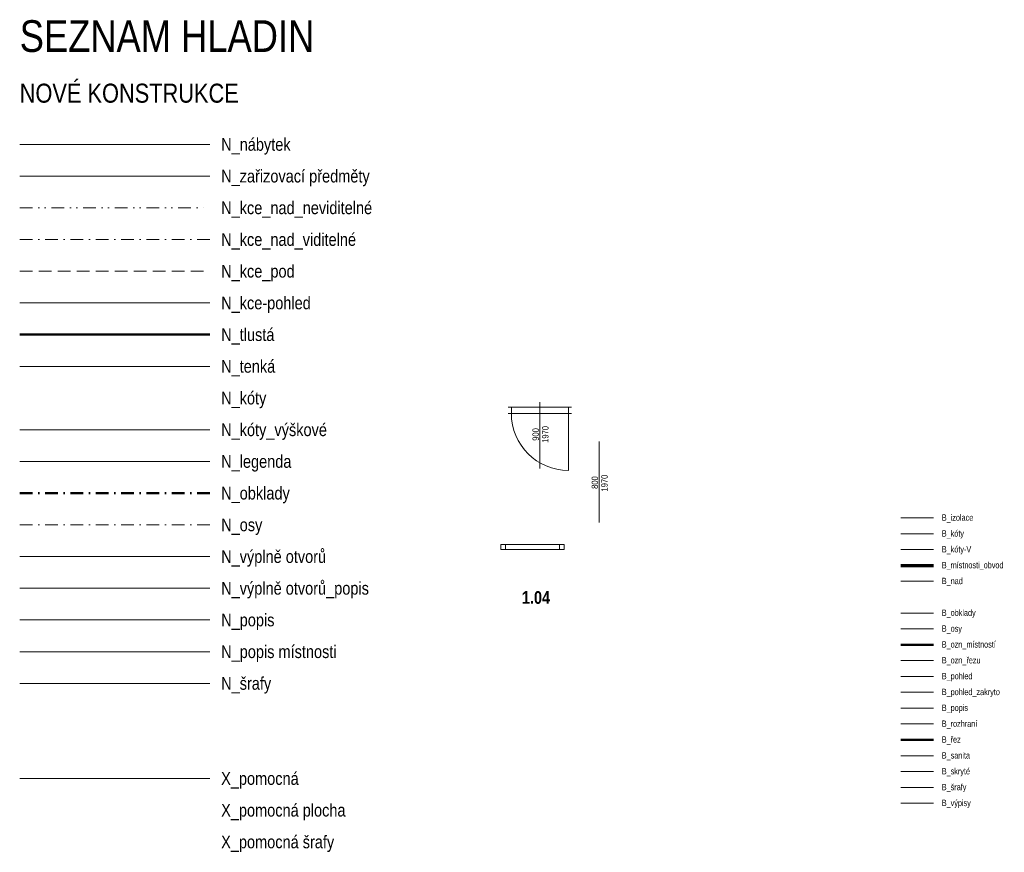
# Model space of a CAD drawing. Header units: millimetres. Extents: x 25686 to 158540, y -33439 to 84825.
# Tile 16 of 23: x 26913 to 42441, y -14795 to -1664. Entities that reach past the tile are written whole.
import ezdxf
from ezdxf.enums import TextEntityAlignment as Align

# ---------------------------------------------------------------- set-up
doc = ezdxf.new("R2010")
doc.units = ezdxf.units.MM
doc.header["$LTSCALE"] = 400
for name, pattern in [('DASHDOT', [1, 0.5, -0.25, 0, -0.25]), ('DASHED', [0.75, 0.5, -0.25]), ('DIVIDE', [1.25, 0.5, -0.25, 0, -0.25, 0, -0.25]), ('DĚLÍCÍ', [31.75, 12.7, -6.35, 0, -6.35, 0, -6.35]), ('ČERCHOVANÁ', [25.4, 12.7, -6.35, 0, -6.35])]:
    doc.linetypes.add(name, pattern=pattern)
for name, color, linetype, lineweight in [('B_izolace', 7, 'Continuous', 18), ('B_kóty', 7, 'Continuous', 18), ('B_kóty-V', 7, 'Continuous', 18), ('B_nad', 7, 'DĚLÍCÍ', 18), ('B_obklady', 7, 'Continuous', 18), ('B_osy', 7, 'ČERCHOVANÁ', 18), ('B_ozn_místností', 7, 'Continuous', 50), ('B_ozn_řezu', 7, 'Continuous', 18), ('B_pohled', 7, 'Continuous', 18), ('B_pohled_zakryto', 7, 'Continuous', 18), ('B_popis', 7, 'Continuous', 18), ('B_rozhraní', 7, 'Continuous', 13), ('B_sanita', 7, 'Continuous', 18), ('B_skryté', 7, 'DASHED', 18), ('B_výpisy', 7, 'Continuous', 18), ('B_řez', 7, 'Continuous', 50), ('B_šrafy', 7, 'Continuous', 13), ('N_kce-pohled', 7, 'Continuous', 18), ('N_kce_nad_neviditelné', 7, 'DIVIDE', 18), ('N_kce_nad_viditelné', 7, 'DASHDOT', 18), ('N_kce_pod', 7, 'DASHED', 18), ('N_kóty_výškové', 7, 'Continuous', 13), ('N_legenda', 7, 'Continuous', 13), ('N_nábytek', 7, 'Continuous', 13), ('N_obklady', 7, 'DASHDOT', 50), ('N_osy', 7, 'DASHDOT', 13), ('N_popis', 7, 'Continuous', 13), ('N_popis místnosti', 7, 'Continuous', 13), ('N_tenká', 7, 'Continuous', 18), ('N_tlustá', 7, 'Continuous', 50), ('N_výplně otvorů', 7, 'Continuous', 18), ('N_výplně otvorů_popis', 7, 'Continuous', 18), ('N_zařizovací předměty', 7, 'Continuous', 13), ('N_šrafy', 7, 'Continuous', 13)]:
    doc.layers.add(name, color=color, linetype=linetype, lineweight=lineweight)
doc.layers.add('B_místnosti_obvod', color=7, linetype='Continuous', lineweight=70, plot=False)
doc.layers.add('X_pomocná', color=7, linetype='Continuous', lineweight=18, plot=False)
doc.styles.get("Standard").update_dxf_attribs({"font": 'ARIALN.TTF'})

# ---------------------------------------------------------------- blocks, each defined once
blk = doc.blocks.new('*U60')
at = {"linetype": 'ByBlock'}
for p, q in [((-450, 0), (-500, 0)), ((-450, -100), (-450, 0)), ((0, 78), (0, -971)), ((-450, -100), (-500, -100)), ((450, 0), (450, -100)), ((500, 0), (450, 0)), ((450, -100), (450, -1000)), ((500, -100), (450, -100))]:
    blk.add_line(p, q, dxfattribs=at)
at = {"linetype": 'Continuous'}
for p, q in [((450, 0), (-450, 0)), ((450, -100), (-450, -100))]:
    blk.add_line(p, q, dxfattribs=at)
at = {"linetype": 'ByBlock'}
blk.add_arc((450, -100), 900, 180, 270, dxfattribs=at)
at = {"linetype": 'ByBlock', "flags": 8}
blk.add_attdef('SIRKA', text='', height=100, rotation=90, dxfattribs=at).set_placement((13, -432), align=Align.BOTTOM_CENTER)
blk.add_attdef('VYSKA', text='', height=100, rotation=90, dxfattribs=at).set_placement((35, -432), align=Align.TOP_CENTER)
blk = doc.blocks.new('taf _dyn_okno')
at = {"color": 0}
for p, q in [((0, 75), (1000, 75)), ((0, 75), (0, 0)), ((0, 0), (1000, 0)), ((75, 75), (75, 0)), ((925, 0), (925, 75)), ((1000, 0), (1000, 75))]:
    blk.add_line(p, q, dxfattribs=at)
blk = doc.blocks.new('*U4')
at = {"layer": 'N_výplně otvorů_popis'}
blk.add_line((0, -181), (0, 1094), dxfattribs=at)
at = {"layer": 'N_výplně otvorů_popis', "flags": 8}
blk.add_attdef('SIRKA', text='', height=100, rotation=90, dxfattribs=at).set_placement((13, 448), align=Align.BOTTOM_CENTER)
blk.add_attdef('VYSKA', text='', height=100, rotation=90, dxfattribs=at).set_placement((35, 440), align=Align.TOP_CENTER)

msp = doc.modelspace()

# ---------------------------------------------------------------- linework, layer by layer
at = {"layer": 'B_izolace', "ltscale": 50}
msp.add_line((40811, -9521), (41323, -9521), dxfattribs=at)
at = {"layer": 'B_kóty', "ltscale": 50}
msp.add_line((40811, -9771), (41323, -9771), dxfattribs=at)
at = {"layer": 'B_kóty-V', "ltscale": 50}
msp.add_line((40811, -10021), (41323, -10021), dxfattribs=at)
at = {"layer": 'B_místnosti_obvod', "ltscale": 50}
msp.add_line((40811, -10271), (41323, -10271), dxfattribs=at)
at = {"layer": 'B_nad', "ltscale": 50}
msp.add_line((40811, -10521), (41323, -10521), dxfattribs=at)
at = {"layer": 'B_obklady', "ltscale": 50}
msp.add_line((40811, -11021), (41323, -11021), dxfattribs=at)
at = {"layer": 'B_osy', "ltscale": 50}
msp.add_line((40811, -11271), (41323, -11271), dxfattribs=at)
at = {"layer": 'B_ozn_místností', "ltscale": 50}
msp.add_line((40811, -11521), (41323, -11521), dxfattribs=at)
at = {"layer": 'B_ozn_řezu', "ltscale": 50}
msp.add_line((40811, -11771), (41323, -11771), dxfattribs=at)
at = {"layer": 'B_pohled', "ltscale": 50}
msp.add_line((40811, -12021), (41323, -12021), dxfattribs=at)
at = {"layer": 'B_pohled_zakryto'}
msp.add_line((40811, -12271), (41323, -12271), dxfattribs=at)
at = {"layer": 'B_popis', "ltscale": 50}
msp.add_line((40811, -12521), (41323, -12521), dxfattribs=at)
at = {"layer": 'B_rozhraní', "ltscale": 50}
msp.add_line((40811, -12771), (41323, -12771), dxfattribs=at)
at = {"layer": 'B_sanita', "ltscale": 50}
msp.add_line((40811, -13271), (41323, -13271), dxfattribs=at)
at = {"layer": 'B_skryté', "ltscale": 50}
msp.add_line((40811, -13521), (41323, -13521), dxfattribs=at)
at = {"layer": 'B_výpisy', "ltscale": 50}
msp.add_line((40811, -14021), (41323, -14021), dxfattribs=at)
at = {"layer": 'B_řez', "ltscale": 50}
msp.add_line((40811, -13021), (41323, -13021), dxfattribs=at)
at = {"layer": 'B_šrafy', "ltscale": 50}
msp.add_line((40811, -13771), (41323, -13771), dxfattribs=at)
at = {"layer": 'N_kce-pohled'}
msp.add_line((26913, -6131), (29913, -6131), dxfattribs=at)
at = {"layer": 'N_kce_nad_neviditelné'}
msp.add_line((26913, -4631), (29913, -4631), dxfattribs=at)
at = {"layer": 'N_kce_nad_viditelné'}
msp.add_line((26913, -5131), (29913, -5131), dxfattribs=at)
at = {"layer": 'N_kce_pod'}
msp.add_line((26913, -5631), (29913, -5631), dxfattribs=at)
at = {"layer": 'N_kóty_výškové'}
msp.add_line((26913, -8131), (29913, -8131), dxfattribs=at)
at = {"layer": 'N_legenda'}
msp.add_line((26913, -8631), (29913, -8631), dxfattribs=at)
at = {"layer": 'N_nábytek'}
msp.add_line((26913, -3631), (29913, -3631), dxfattribs=at)
at = {"layer": 'N_obklady'}
msp.add_line((26913, -9131), (29913, -9131), dxfattribs=at)
at = {"layer": 'N_osy'}
msp.add_line((26913, -9631), (29913, -9631), dxfattribs=at)
at = {"layer": 'N_popis'}
msp.add_line((26913, -11131), (29913, -11131), dxfattribs=at)
at = {"layer": 'N_popis místnosti'}
msp.add_line((26913, -11631), (29913, -11631), dxfattribs=at)
at = {"layer": 'N_tenká'}
msp.add_line((26913, -7131), (29913, -7131), dxfattribs=at)
at = {"layer": 'N_tlustá'}
msp.add_line((26913, -6631), (29913, -6631), dxfattribs=at)
at = {"layer": 'N_výplně otvorů'}
msp.add_line((26913, -10131), (29913, -10131), dxfattribs=at)
at = {"layer": 'N_výplně otvorů_popis'}
msp.add_line((26913, -10631), (29913, -10631), dxfattribs=at)
at = {"layer": 'N_zařizovací předměty'}
msp.add_line((26913, -4131), (29913, -4131), dxfattribs=at)
at = {"layer": 'N_šrafy'}
msp.add_line((26913, -12131), (29913, -12131), dxfattribs=at)
at = {"layer": 'X_pomocná'}
msp.add_line((26913, -13631), (29913, -13631), dxfattribs=at)

# ---------------------------------------------------------------- block references
at = {"layer": 'N_výplně otvorů'}
msp.add_blockref('*U60', (35117, -7773), dxfattribs=at).add_auto_attribs({'VYSKA': '1970', 'SIRKA': '900'})
msp.add_blockref('taf _dyn_okno', (34499, -10017), dxfattribs=at)
at = {"layer": 'N_výplně otvorů_popis'}
ref = msp.add_blockref('*U4', (36050, -9412), dxfattribs=at)
ref.add_attrib('VYSKA', '1970', dxfattribs={"height": 100, "rotation": 90}).set_placement((36085, -8972), align=Align.TOP_CENTER)
ref.add_attrib('SIRKA', '800', dxfattribs={"height": 100, "rotation": 90}).set_placement((36063, -8964), align=Align.BOTTOM_CENTER)

# ---------------------------------------------------------------- texts
at = {"layer": 'B_izolace', "ltscale": 50, "width": 0.8}
msp.add_text('B_izolace', height=100, dxfattribs=at).set_placement((41455, -9566))
at = {"layer": 'B_kóty', "ltscale": 50, "width": 0.8}
msp.add_text('B_kóty', height=100, dxfattribs=at).set_placement((41455, -9816))
at = {"layer": 'B_kóty-V', "ltscale": 50, "width": 0.8}
msp.add_text('B_kóty-V', height=100, dxfattribs=at).set_placement((41455, -10066))
at = {"layer": 'B_místnosti_obvod', "ltscale": 50, "width": 0.8}
msp.add_text('B_místnosti_obvod', height=100, dxfattribs=at).set_placement((41455, -10316))
at = {"layer": 'B_nad', "ltscale": 50, "width": 0.8}
msp.add_text('B_nad', height=100, dxfattribs=at).set_placement((41455, -10566))
at = {"layer": 'B_obklady', "ltscale": 50, "width": 0.8}
msp.add_text('B_obklady', height=100, dxfattribs=at).set_placement((41455, -11066))
at = {"layer": 'B_osy', "ltscale": 50, "width": 0.8}
msp.add_text('B_osy', height=100, dxfattribs=at).set_placement((41455, -11316))
at = {"layer": 'B_ozn_místností', "ltscale": 50, "width": 0.8}
msp.add_text('B_ozn_místností', height=100, dxfattribs=at).set_placement((41455, -11566))
at = {"layer": 'B_ozn_řezu', "ltscale": 50, "width": 0.8}
msp.add_text('B_ozn_řezu', height=100, dxfattribs=at).set_placement((41455, -11816))
at = {"layer": 'B_pohled', "ltscale": 50, "width": 0.8}
msp.add_text('B_pohled', height=100, dxfattribs=at).set_placement((41455, -12066))
at = {"layer": 'B_pohled_zakryto', "width": 0.8}
msp.add_text('B_pohled_zakryto', height=100, dxfattribs=at).set_placement((41455, -12316))
at = {"layer": 'B_popis', "ltscale": 50, "width": 0.8}
msp.add_text('B_popis', height=100, dxfattribs=at).set_placement((41455, -12566))
at = {"layer": 'B_rozhraní', "ltscale": 50, "width": 0.8}
msp.add_text('B_rozhraní', height=100, dxfattribs=at).set_placement((41455, -12816))
at = {"layer": 'B_sanita', "ltscale": 50, "width": 0.8}
msp.add_text('B_sanita', height=100, dxfattribs=at).set_placement((41455, -13316))
at = {"layer": 'B_skryté', "ltscale": 50, "width": 0.8}
msp.add_text('B_skryté', height=100, dxfattribs=at).set_placement((41455, -13566))
at = {"layer": 'B_výpisy', "ltscale": 50, "width": 0.8}
msp.add_text('B_výpisy', height=100, dxfattribs=at).set_placement((41455, -14066))
at = {"layer": 'B_řez', "ltscale": 50, "width": 0.8}
msp.add_text('B_řez', height=100, dxfattribs=at).set_placement((41455, -13066))
at = {"layer": 'B_šrafy', "ltscale": 50, "width": 0.8}
msp.add_text('B_šrafy', height=100, dxfattribs=at).set_placement((41455, -13816))
at = {"layer": 'N_legenda'}
for s, height, p in [('SEZNAM HLADIN', 500, (26913, -2173)), ('NOVÉ KONSTRUKCE', 300, (26913, -2973))]:
    msp.add_text(s, height=height, dxfattribs=at).set_placement(p)
for s, p in [('N_nábytek', (30090, -3631)), ('N_zařizovací předměty', (30090, -4131)), ('N_kce_nad_neviditelné', (30090, -4631)), ('N_kce_nad_viditelné', (30090, -5131)), ('N_kce_pod', (30090, -5631)), ('N_kce-pohled', (30090, -6131)), ('N_tlustá', (30090, -6631)), ('N_tenká', (30090, -7131)), ('N_kóty', (30090, -7631)), ('N_kóty_výškové', (30090, -8131)), ('N_legenda', (30090, -8631)), ('N_obklady', (30090, -9131)), ('N_osy', (30090, -9631)), ('N_výplně otvorů', (30090, -10131)), ('N_výplně otvorů_popis', (30090, -10631)), ('N_popis', (30090, -11131)), ('N_popis místnosti', (30090, -11631)), ('N_šrafy', (30090, -12131)), ('X_pomocná', (30090, -13631)), ('X_pomocná plocha', (30090, -14131)), ('X_pomocná šrafy', (30090, -14631))]:
    msp.add_text(s, height=200, dxfattribs=at).set_placement(p, align=Align.MIDDLE_LEFT)
at = {"layer": 'N_popis místnosti', "insert": (34832, -10676), "char_height": 200, "attachment_point": 1}
msp.add_mtext_dynamic_manual_height_columns('{\\fArial Narrow|b1|i0|c238|p34;1.04}', width=1942.81, gutter_width=12.5, heights=[0], dxfattribs=at)

doc.saveas('drawing.dxf')
